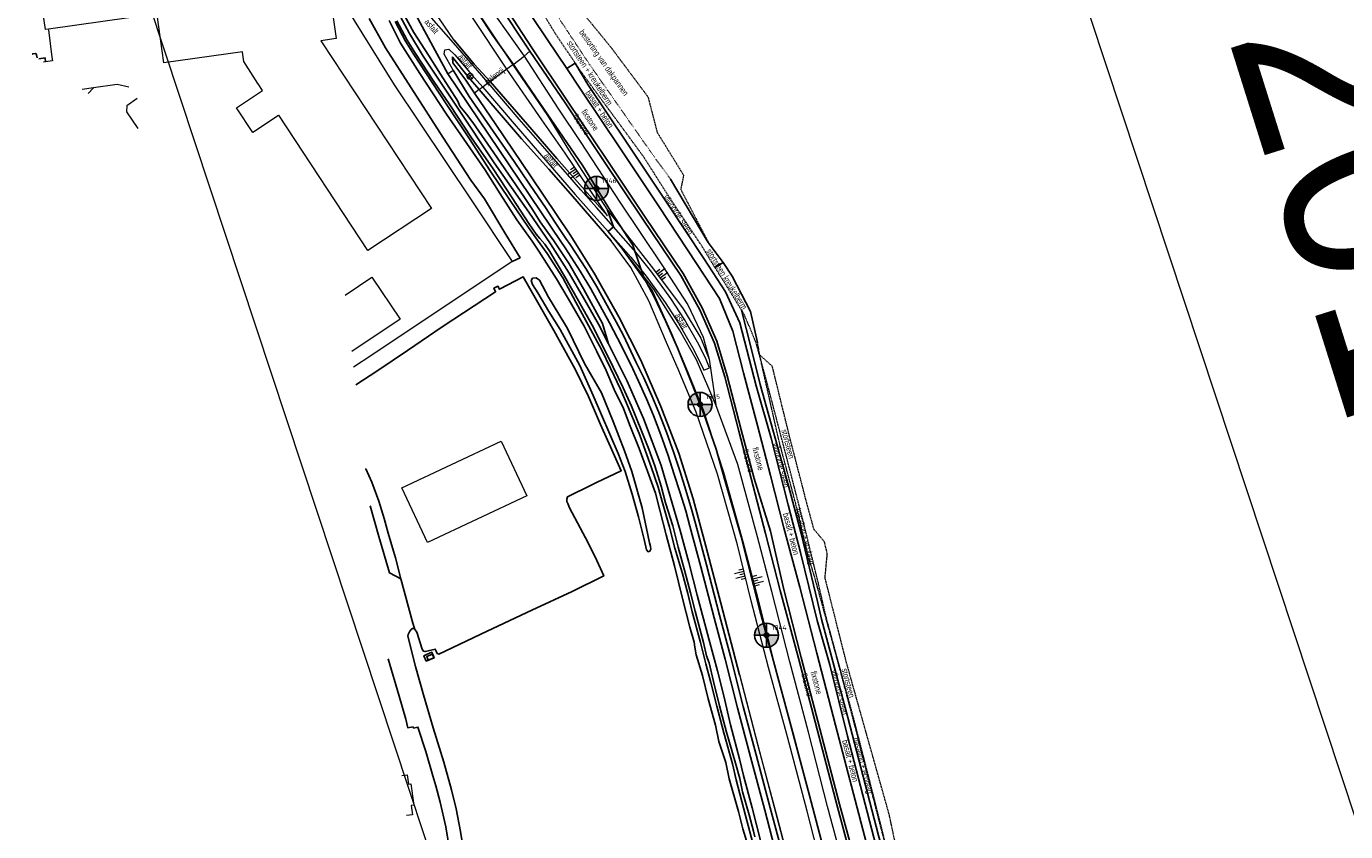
# Model space of a CAD drawing. Header units: metres. Extents: x 62183 to 64315, y 386037 to 389216.
# Tile 16 of 21: x 62299 to 62848, y 388468 to 388803. Entities that reach past the tile are written whole.
import ezdxf
from ezdxf.enums import TextEntityAlignment as Align

# ---------------------------------------------------------------- set-up
doc = ezdxf.new("R2010")
doc.units = ezdxf.units.M
for name, pattern in [('DOT', [0.25, 0, -0.25]), ('HIDDEN', [0.375, 0.25, -0.125]), ('PHANTOM2', [1.25, 0.625, -0.125, 0.125, -0.125, 0.125, -0.125])]:
    doc.linetypes.add(name, pattern=pattern)
doc.layers.get('0').update_dxf_attribs({"linetype": 'CONTINUOUS'})
for name, color, linetype in [('0 @ 0.5', 7, 'CONTINUOUS'), ('0 @ 1', 7, 'CONTINUOUS'), ('0 @ 5', 7, 'CONTINUOUS'), ('BS-BINNENKRUINLIJN-KPN', 253, 'CONTINUOUS'), ('BS-INSTEEK-SLOOT-KPN', 253, 'CONTINUOUS'), ('BS-OVERIG-KPN', 253, 'CONTINUOUS'), ('BS-SCHEIDINGSLIJN-TALUDBEKL', 253, 'CONTINUOUS'), ('BS-STORTSTEENLIJN', 253, 'CONTINUOUS'), ('BS-VLAKAFSLUITING', 253, 'CONTINUOUS'), ('BS-WATERLIJN-KPN', 253, 'CONTINUOUS'), ('THEORETISCHE_NULLIJN', 1, 'CONTINUOUS')]:
    doc.layers.add(name, color=color, linetype=linetype)
for name, color, linetype, lineweight in [('BS-BEBOUWING', 253, 'CONTINUOUS', 0), ('BS-Dijkpaal', 2, 'CONTINUOUS', 25), ('BS-Dijkpaalnr', 6, 'CONTINUOUS', 25), ('BS-KANT-KREUKELBERM', 35, 'PHANTOM2', 0), ('BS-KANT-VERHARDING', 253, 'CONTINUOUS', 0), ('BS-KRUINLIJN', 253, 'CONTINUOUS', 0), ('BS-OVERIGE-TEKSTEN', 253, 'CONTINUOUS', 0), ('BS-PERKOENRIJ', 203, 'DOT', 5), ('BS-RASTER', 253, 'RASTER', 0), ('BS-TEENLIJN', 1, 'CONTINUOUS', 0), ('BS-TEENSCHOT-GECONSTRUEERD', 11, 'HIDDEN', 13), ('BS-TUSSENBERM', 253, 'CONTINUOUS', 0), ('BS-VERKEERSBORD-BEHEER-WK', 253, 'CONTINUOUS', 0), ('BS-ZANDLIJN', 2, 'HIDDEN', 20), ('TB-SNIJLIJNEN', 1, 'CONTINUOUS', 15), ('TL-3.5mm Tekst', 3, 'CONTINUOUS', 35)]:
    doc.layers.add(name, color=color, linetype=linetype, lineweight=lineweight)
doc.styles.add('ISO', font='isocp.shx', dxfattribs={"height": 2.5})
doc.styles.add('StagCAD', font='StagCAD.ttf')
doc.linetypes.add('RASTER', pattern='A,3,-2,[200,RASTER,S=0.75,R=0,X=0,Y=0],-2,3', length=10)

# ---------------------------------------------------------------- blocks, each defined once
blk = doc.blocks.new('17', base_point=(65397.449219, 405320.3125))
at = {"layer": 'BS-VERKEERSBORD-BEHEER-WK'}
blk.add_lwpolyline([(65397.292969, 405319.84375), (65397.167969, 405319.90625), (65397.042969, 405320.03125), (65396.980469, 405320.15625), (65396.949219, 405320.28125), (65396.949219, 405320.34375), (65396.980469, 405320.46875), (65397.042969, 405320.59375), (65397.167969, 405320.71875), (65397.292969, 405320.78125), (65397.417969, 405320.8125), (65397.480469, 405320.8125), (65397.605469, 405320.78125), (65397.730469, 405320.71875), (65397.855469, 405320.59375), (65397.917969, 405320.46875), (65397.949219, 405320.34375), (65397.949219, 405320.28125), (65397.917969, 405320.15625), (65397.855469, 405320.03125), (65397.730469, 405319.90625), (65397.605469, 405319.84375), (65397.480469, 405319.8125), (65397.417969, 405319.8125)], close=True, dxfattribs=at)
for points in [[(65397.792969, 405320.65625), (65397.105469, 405319.96875)], [(65397.105469, 405320.65625), (65397.792969, 405319.96875)]]:
    blk.add_lwpolyline(points, dxfattribs=at)
blk = doc.blocks.new('dijkpaal')
at = {"layer": 'BS-Dijkpaal'}
h = blk.add_hatch(color=256, dxfattribs=at)
h.paths.add_polyline_path([(0, 0), (0, 1, 0.414214), (-1, 0)])
h.paths.add_polyline_path([(1, 0), (0, 0), (0, -1, 0.414214)])
for p, q in [((-1, 0), (1, 0)), ((0, -1), (0, 1))]:
    blk.add_line(p, q, dxfattribs=at)
blk.add_circle((0, 0), 1, dxfattribs=at)
blk = doc.blocks.new('*U300')
at = {"layer": '0 @ 0.5', "xscale": 0.5, "yscale": 0.5, "zscale": 0.5}
blk.add_blockref('dijkpaal', (62536.102, 388735.974), dxfattribs=at)
at = {"layer": '0 @ 1'}
blk.add_blockref('dijkpaal', (62536.102, 388735.974), dxfattribs=at)
at = {"layer": '0 @ 5', "xscale": 5, "yscale": 5, "zscale": 5}
blk.add_blockref('dijkpaal', (62536.102, 388735.974), dxfattribs=at)
blk = doc.blocks.new('*U304')
at = {"layer": '0 @ 0.5', "xscale": 0.5, "yscale": 0.5, "zscale": 0.5}
blk.add_blockref('dijkpaal', (62606.814, 388550.078), dxfattribs=at)
at = {"layer": '0 @ 1'}
blk.add_blockref('dijkpaal', (62606.814, 388550.078), dxfattribs=at)
at = {"layer": '0 @ 5', "xscale": 5, "yscale": 5, "zscale": 5}
blk.add_blockref('dijkpaal', (62606.814, 388550.078), dxfattribs=at)
blk = doc.blocks.new('*U305')
at = {"layer": '0 @ 0.5', "xscale": 0.5, "yscale": 0.5, "zscale": 0.5}
blk.add_blockref('dijkpaal', (62579.161, 388646.122), dxfattribs=at)
at = {"layer": '0 @ 1'}
blk.add_blockref('dijkpaal', (62579.161, 388646.122), dxfattribs=at)
at = {"layer": '0 @ 5', "xscale": 5, "yscale": 5, "zscale": 5}
blk.add_blockref('dijkpaal', (62579.161, 388646.122), dxfattribs=at)
blk = doc.blocks.new('S03')
at = {"color": 0}
for p, q in [((-2.01, 0), (-2.01, -2.01)), ((-1, 0), (-1, -4.01)), ((0, 0), (0, -2.01)), ((1, 0), (1, -4.01)), ((2.01, 0), (2.01, -2.01))]:
    blk.add_line(p, q, dxfattribs=at)
blk = doc.blocks.new('S04')
at = {"color": 0}
for p, q in [((-2.01, 0), (-2.01, 2.01)), ((-1, 0), (-1, 4.01)), ((0, 0), (0, 2.01)), ((1, 0), (1, 4.01)), ((2.01, 0), (2.01, 2.01))]:
    blk.add_line(p, q, dxfattribs=at)

msp = doc.modelspace()

# ---------------------------------------------------------------- linework, layer by layer
at = {"layer": 'BS-BEBOUWING'}
for points in [[(62353.29, 388808.65, 0), (62308.09, 388802.24, 0), (62306.83, 388802.06, 0), (62303.86, 388822.61, 0)], [(62425.04, 388818.08, 0), (62427.82, 388798.3, 0), (62421.43, 388797.4, 0), (62421.7, 388796.94, 0), (62467.41, 388727.6, 0), (62441, 388710.19, 0), (62403.93, 388766.42, 0), (62403.81, 388766.35, 0), (62393.12, 388759.3, 0), (62386.37, 388769.54, 0), (62397.18, 388776.66, 0), (62395.29, 388779.53, 0), (62395.24, 388779.61, 0), (62389.42, 388788.82, 0), (62388.9, 388792.69, 0), (62388.88, 388792.82, 0), (62356.16, 388788.22, 0), (62353.36, 388808.14, 0)], [(62431.53, 388691.62, 0), (62442.66, 388699.08, 0), (62454.4, 388681.57, 0)], [(62454.4, 388681.57, 0), (62434.3, 388668.1, 0)], [(62455.11, 388491.74, 0), (62457.37, 388492.04, 0), (62457.89, 388488.15, 0), (62458.93, 388488.28, 0), (62460.1, 388479.41, 0), (62459.07, 388479.27, 0), (62459.58, 388475.38, 0), (62457.08, 388475.05, 0)]]:
    msp.add_polyline3d(points, dxfattribs=at)
msp.add_polyline3d([(62465.78, 388588.62, 0), (62455.09, 388611.4, 0), (62496.46, 388630.81, 0), (62507.14, 388608.03, 0)], close=True, dxfattribs=at)
at = {"layer": 'BS-BINNENKRUINLIJN-KPN'}
msp.add_polyline3d([(62541.14, 388671.28, 0), (62538.61, 388679.72, 0), (62530.74, 388694.2, 0), (62524.71, 388704.57, 0), (62518.36, 388714.2, 0), (62512.67, 388722.05, 0), (62509.49, 388727.16, 0), (62506.08, 388732.21, 0), (62494.64, 388748.95, 0), (62484.7, 388763.44, 0), (62482.07, 388766.87, 0), (62479.26, 388770.16, 0), (62478.45, 388772.33, 0), (62471.21, 388783.53, 0), (62466.15, 388791.38, 0), (62460.16, 388800.84, 0), (62456.39, 388807.63, 0)], dxfattribs=at)
at = {"layer": 'BS-INSTEEK-SLOOT-KPN'}
for points in [[(62449.8, 388805.81, 0), (62454.51, 388796.46, 0), (62462.57, 388783.85, 0), (62473.65, 388766.93, 0), (62482.18, 388754.61, 0), (62489.64, 388743.88, 0), (62495.98, 388733.66, 0), (62502.96, 388722.91, 0), (62509.38, 388713.97, 0), (62512.1, 388709.86, 0), (62519.39, 388698.32, 0), (62524.34, 388690.12, 0), (62530.91, 388678.66, 0)], [(62536.86, 388679.48, 0), (62530.63, 388690.52, 0), (62524.75, 388700.66, 0), (62516.92, 388712.94, 0), (62507.89, 388726.09, 0), (62493.52, 388746.57, 0), (62478.09, 388769.73, 0), (62464.01, 388791.03, 0), (62458.35, 388800.37, 0), (62454.46, 388807.65, 0)], [(62599.05, 388462.77, 0), (62596.94, 388469.61, 0), (62595.16, 388476.82, 0), (62591.32, 388490.4, 0), (62589.87, 388497.09, 0), (62586.94, 388505.86, 0), (62585.6, 388512.67, 0), (62582.56, 388523.61, 0), (62580.16, 388533.36, 0), (62577.56, 388541.93, 0), (62576.96, 388545.14, 0), (62576.67, 388547.22, 0), (62574.89, 388553.51, 0), (62571.88, 388565.36, 0), (62568.55, 388578.9, 0), (62565.1, 388591.89, 0), (62562.41, 388602.1, 0), (62560.58, 388609.2, 0), (62557.36, 388618.34, 0), (62553.88, 388627.82, 0), (62550.11, 388637.06, 0), (62547.28, 388644.49, 0), (62543.44, 388652.31, 0), (62540.12, 388660.29, 0), (62536.28, 388668.08, 0), (62530.91, 388678.66, 0)], [(62536.86, 388679.48, 0), (62541.14, 388671.28, 0), (62548.8, 388655.75, 0), (62555.65, 388640.25, 0), (62559.24, 388630.76, 0), (62562.93, 388620.64, 0), (62565.91, 388610.74, 0), (62570.85, 388593.62, 0), (62574.52, 388580.4, 0), (62578.02, 388566.78, 0), (62582.82, 388548.56, 0), (62586.48, 388535.31, 0), (62589.09, 388524.88, 0), (62591.89, 388512.88, 0), (62595.56, 388498.7, 0), (62597.29, 388491.77, 0), (62600.82, 388478.29, 0), (62604.5, 388464.1, 0)]]:
    msp.add_polyline3d(points, dxfattribs=at)
at = {"layer": 'BS-KANT-KREUKELBERM'}
msp.add_polyline3d([(62662.07, 388440.84, 0), (62653.4, 388474, 0), (62644.57, 388508.74, 0), (62636.79, 388538.12, 0), (62627.21, 388573.02, 0), (62623.84, 388584.37, 0), (62618.97, 388604.85, 0), (62611.76, 388631.96, 0), (62603.99, 388666.66, 0), (62603.11, 388671.91, 0)], dxfattribs=at)
at = {"layer": 'BS-KANT-VERHARDING'}
msp.add_polyline3d([(62474.21, 388783.71, 0), (62476.45, 388785.16, 0), (62472.68, 388791.76, 0), (62473.06, 388793.59, 0), (62474.68, 388793.93, 0), (62477.19, 388791.6, 0), (62484.15, 388783.43, 0), (62488.75, 388778.14, 0), (62501.86, 388762.88, 0), (62515.05, 388747.6, 0), (62527.28, 388733.44, 0), (62533.83, 388726.01, 0), (62540.89, 388718.09, 0), (62550.32, 388707.44, 0), (62556.79, 388699.51, 0), (62564.68, 388688.48, 0), (62570.23, 388679.89, 0), (62576, 388669.78, 0), (62579.25, 388663.61, 0), (62580.72, 388660.3, 0), (62583.13, 388661.35, 0), (62581.65, 388664.75, 0), (62578.62, 388670.99, 0), (62572.74, 388681.44, 0), (62567.08, 388690.13, 0), (62559.12, 388701.19, 0), (62552.45, 388709.43, 0), (62543.17, 388719.96, 0), (62536.07, 388728.05, 0), (62529.64, 388735.37, 0), (62517.52, 388749.25, 0), (62503.99, 388764.83, 0), (62491.04, 388779.86, 0), (62486.55, 388784.99, 0), (62476.67, 388796.48, 0), (62464.39, 388810.4, 0)], dxfattribs=at)
at = {"layer": 'BS-KRUINLIJN'}
for points in [[(62540.72, 388724.6, 0), (62523.03, 388750.59, 0), (62513.41, 388764.45, 0), (62498.77, 388785.63, 0), (62484.52, 388807.09, 0), (62467.63, 388832.22, 0), (62450.47, 388861.72, 0), (62438.19, 388883.19, 0), (62415.77, 388916.7, 0), (62400.31, 388940.16, 0), (62384.89, 388963.04, 0), (62364.52, 388994.51, 0)], [(62397.66, 388950.31, 0), (62403.09, 388941.17, 0), (62418.27, 388918.59, 0), (62441.74, 388882.41, 0), (62453.46, 388862.01, 0), (62470.56, 388833.44, 0), (62487.38, 388808.15, 0), (62501.24, 388787.44, 0), (62515.75, 388766.33, 0), (62524.4, 388752.08, 0), (62540.7, 388726.99, 0), (62559.87, 388702.37, 0), (62572.12, 388685.92, 0), (62579.43, 388673.66, 0), (62582.97, 388664.97, 0)], [(62632.24, 388443.92, 0), (62623.72, 388476.89, 0), (62615.56, 388507.79, 0), (62607.57, 388536.63, 0), (62600.44, 388564.42, 0), (62594.72, 388587.76, 0), (62586.44, 388617.13, 0), (62577.49, 388642.91, 0), (62570.09, 388660.85, 0), (62565.26, 388671.92, 0), (62557.88, 388689.18, 0), (62550.39, 388703.01, 0), (62542.24, 388714.11, 0)], [(62634.73, 388445.35, 0), (62626.38, 388477.48, 0), (62618.15, 388508.5, 0), (62610.48, 388537.2, 0), (62603.3, 388565.25, 0), (62597.09, 388588.94, 0), (62589.04, 388617.78, 0), (62580.6, 388643.7, 0), (62573.43, 388661.38, 0), (62567.49, 388675.42, 0), (62559.23, 388693.7, 0), (62546.59, 388711.1, 0)]]:
    msp.add_polyline3d(points, dxfattribs=at)
at = {"layer": 'BS-OVERIG-KPN'}
for points in [[(62500.95, 388705.6, 0), (62504.3, 388707.12, 0), (62498.31, 388716.85, 0), (62489.47, 388731.61, 0), (62483.82, 388739.42, 0), (62472.19, 388757.32, 0), (62458.96, 388777.81, 0), (62448.27, 388794.53, 0), (62441.49, 388806.73, 0)], [(62301.39, 388791.8, 0), (62301.42, 388791.84, 0), (62301.6, 388791.98, 0), (62302.74, 388792.1, 0), (62302.86, 388792.09, 0), (62303.02, 388791.92, 0), (62303.2, 388791.62, 0), (62303.48, 388790.33, 0)], [(62304.15, 388789.86, 0), (62306.69, 388790.29, 0), (62306.92, 388788.58, 0)], [(62541.46, 388680.11, 0), (62533.7, 388694.22, 0), (62529.25, 388701.59, 0), (62523, 388711.22, 0), (62521.22, 388713.84, 0), (62474.21, 388783.71, 0)], [(62476.45, 388785.16, 0), (62483.19, 388774.23, 0), (62494.29, 388758, 0), (62501.83, 388747.2, 0), (62508.21, 388737.79, 0), (62515.11, 388727.62, 0), (62518.67, 388722.26, 0), (62523.32, 388715.21, 0), (62525.13, 388712.6, 0), (62531.63, 388702.71, 0), (62536.06, 388695.29, 0), (62544.31, 388680.5, 0)], [(62326.81, 388777.78, 0), (62324.58, 388775.48, 0)], [(62457.41, 388668.58, 0), (62471.9, 388678.46, 0), (62494.12, 388692.95, 0), (62493.41, 388694.46, 0), (62495.11, 388695.3, 0), (62495.81, 388694, 0), (62505.53, 388699.21, 0), (62518.29, 388676.93, 0)], [(62524.07, 388677.73, 0), (62522.85, 388679.73, 0), (62516.1, 388690.8, 0), (62512.34, 388697.87, 0), (62511.01, 388698.82, 0), (62509.51, 388698.62, 0), (62508.98, 388697.64, 0), (62509.53, 388696.01, 0), (62511.72, 388692.54, 0), (62516.29, 388684.84, 0), (62521.02, 388677.31, 0)], [(62465.02, 388543.29, 0), (62469, 388544.27, 0), (62469.84, 388542.49, 0), (62470.51, 388542.24, 0), (62490.63, 388551.85, 0), (62509.17, 388560.49, 0), (62525.93, 388568.33, 0), (62539.12, 388574.8, 0), (62536.3, 388581.13, 0), (62532.65, 388588.59, 0), (62524.9, 388603.03, 0), (62524.1, 388604.89, 0), (62523.74, 388605.78, 0), (62523.71, 388606.77, 0), (62524.02, 388607.63, 0), (62534.45, 388612.82, 0), (62536.1, 388613.63, 0), (62546.39, 388618.53, 0), (62542.97, 388625.97, 0), (62537.73, 388637.73, 0), (62532.79, 388649.41, 0), (62527.26, 388660.83, 0), (62518.29, 388676.93, 0)], [(62521.02, 388677.31, 0), (62529.1, 388662.26, 0), (62534.65, 388649.87, 0), (62545.12, 388625.73, 0), (62548.03, 388618.15, 0), (62550.9, 388608.74, 0), (62553.53, 388599.33, 0), (62555.86, 388589.91, 0), (62556.92, 388585.65, 0), (62557.55, 388584.83, 0), (62558.3, 388585.06, 0), (62558.65, 388585.93, 0), (62558.55, 388587.04, 0), (62558.14, 388588.58, 0)], [(62558.14, 388588.58, 0), (62555.13, 388603.08, 0), (62550.78, 388618.23, 0), (62547.75, 388626.84, 0), (62543.06, 388639.08, 0), (62538.17, 388650.87, 0), (62531.08, 388663.19, 0), (62524.07, 388677.73, 0)], [(62611.15, 388458.04, 0), (62606.09, 388477.38, 0), (62600.22, 388499.45, 0), (62594.78, 388519.93, 0), (62589.57, 388540.16, 0), (62585.04, 388557.38, 0), (62579.44, 388578.57, 0), (62574.93, 388595.45, 0), (62573.19, 388601.83, 0), (62570.78, 388609.69, 0), (62568.39, 388616.99, 0), (62565.88, 388624.81, 0), (62562.85, 388633.47, 0), (62559.81, 388641.49, 0), (62556.95, 388648.42, 0), (62553.57, 388655.84, 0), (62550.36, 388662.66, 0), (62544.88, 388673.62, 0), (62541.46, 388680.11, 0)], [(62613.64, 388458.73, 0), (62608.36, 388478.27, 0), (62602.56, 388500.37, 0), (62597.16, 388520.47, 0), (62592.01, 388540.84, 0), (62587.22, 388558.46, 0), (62581.78, 388579.36, 0), (62577.25, 388596.53, 0), (62575.64, 388602.59, 0), (62573.23, 388610.43, 0), (62570.94, 388618.05, 0), (62568.32, 388625.91, 0), (62565.19, 388634.52, 0), (62561.97, 388642.7, 0), (62559.08, 388649.65, 0), (62555.74, 388657.13, 0), (62552.5, 388663.86, 0), (62547.28, 388674.79, 0), (62544.31, 388680.5, 0)], [(62457.41, 388668.58, 0), (62445.14, 388660.23, 0), (62435.93, 388654.28, 0)], [(62454.75, 388573.52, 0), (62452.42, 388582.34, 0), (62451.64, 388585.05, 0), (62449.42, 388592.55, 0), (62447.71, 388598.59, 0), (62445.57, 388605.87, 0), (62442.61, 388613.76, 0), (62440.12, 388619.27, 0), (62440.05, 388619.38, 0)], [(62441.88, 388603.87, 0), (62445.57, 388591.24, 0), (62450.01, 388576.03, 0), (62454.75, 388573.52, 0), (62459.65, 388555.15, 0), (62460.33, 388552.93, 0), (62459.57, 388552.94, 0), (62458.95, 388552.42, 0), (62458.49, 388551.84, 0), (62457.81, 388550.4, 0), (62457.62, 388549.74, 0)], [(62465.02, 388543.29, 0), (62464.71, 388543.26, 0), (62464.12, 388543.48, 0), (62463.64, 388544.35, 0), (62461.32, 388551.36, 0), (62460.71, 388552.34, 0), (62460.33, 388552.93, 0)], [(62481.16, 388458.35, 0), (62479.57, 388468.42, 0), (62477.75, 388477.82, 0), (62475.74, 388485.83, 0), (62472.56, 388497.32, 0), (62468.17, 388511.53, 0), (62464.16, 388525.24, 0), (62460.76, 388537.09, 0), (62457.62, 388549.74, 0)], [(62474.98, 388461.06, 0), (62473.44, 388470.33, 0), (62471.1, 388480.67, 0), (62469.3, 388487.38, 0), (62468.06, 388491.67, 0), (62465.15, 388501.78, 0), (62461.82, 388511.91, 0), (62460, 388511.48, 0), (62459.79, 388511.97, 0), (62457.6, 388511.61, 0), (62456.84, 388515.11, 0), (62453.95, 388524.81, 0), (62449.39, 388540.21, 0)]]:
    msp.add_polyline3d(points, dxfattribs=at)
for points in [[(62465.43, 388542.12, 0), (62467.53, 388543.01, 0), (62468.51, 388540.69, 0), (62465.25, 388539.31, 0), (62464.27, 388541.59, 0)], [(62467.81, 388542.19, 0), (62468.41, 388540.68, 0), (62466.09, 388539.75, 0), (62465.48, 388541.26, 0)]]:
    msp.add_polyline3d(points, close=True, dxfattribs=at)
at = {"layer": 'BS-PERKOENRIJ'}
msp.add_polyline3d([(62566.88, 388739.87, 0), (62558.71, 388751.1, 0), (62533.1, 388787.73, 0), (62522.78, 388803.3, 0), (62510.63, 388821.47, 0)], dxfattribs=at)
at = {"layer": 'BS-RASTER'}
for points in [[(62301.94, 388906.16, 0), (62333.05, 388912.27, 0), (62368.36, 388918.28, 0), (62380.61, 388900.05, 0), (62394.4, 388879.66, 0), (62408.35, 388856.89, 0), (62416.92, 388841.39, 0), (62427.32, 388822.3, 0), (62428.98, 388816.27, 0), (62451.93, 388779.1, 0), (62484.19, 388730.77, 0), (62500.95, 388705.6, 0), (62442.64, 388666.55, 0)], [(62308.13, 388801.94, 0), (62309.59, 388790.65, 0)], [(62501.24, 388787.44, 0), (62505.95, 388790.97, 0), (62508.43, 388793.12, 0)], [(62309.59, 388790.65, 0), (62309.85, 388789, 0), (62306.92, 388788.58, 0), (62306.12, 388788.47, 0)], [(62501.24, 388787.44, 0), (62498.77, 388785.63, 0), (62491.85, 388780.42, 0), (62491.67, 388780.28, 0), (62491.04, 388779.86, 0), (62488.75, 388778.14, 0), (62487.57, 388777.26, 0), (62487.35, 388777.07, 0), (62485.28, 388775.61, 0)], [(62341.52, 388778.08, 0), (62336.72, 388779.17, 0), (62326.81, 388777.78, 0), (62322.17, 388777.18, 0)], [(62620.11, 388440.45, 0), (62611.36, 388473.69, 0), (62603.29, 388504.28, 0), (62595.66, 388533.6, 0), (62587.8, 388563.42, 0), (62581.55, 388587.13, 0), (62576.39, 388606.81, 0), (62570.3, 388625.79, 0), (62562.93, 388645.22, 0), (62554.53, 388664.55, 0), (62545.4, 388682.56, 0), (62535.1, 388700.8, 0), (62525.11, 388716.65, 0), (62508.66, 388741.23, 0), (62494.26, 388762.55, 0), (62485.3, 388775.62, 0)], [(62620.11, 388440.45, 0), (62611.36, 388473.69, 0), (62603.29, 388504.28, 0), (62595.66, 388533.6, 0), (62587.8, 388563.42, 0), (62581.55, 388587.13, 0), (62576.39, 388606.81, 0), (62570.3, 388625.79, 0), (62562.93, 388645.22, 0), (62554.53, 388664.55, 0), (62545.4, 388682.56, 0), (62535.1, 388700.8, 0), (62525.11, 388716.65, 0), (62508.66, 388741.23, 0), (62494.26, 388762.55, 0), (62485.3, 388775.62, 0)], [(62344.96, 388773.32, 0), (62340.73, 388770.29, 0), (62340.55, 388767.85, 0), (62345.33, 388760.88, 0)], [(62442.64, 388666.55, 0), (62435.07, 388661.63, 0)]]:
    msp.add_polyline3d(points, dxfattribs=at)
at = {"layer": 'BS-SCHEIDINGSLIJN-TALUDBEKL'}
for points in [[(62494.3, 388814.22, 0), (62508.43, 388793.12, 0), (62523, 388771.52, 0), (62539.54, 388746.71, 0), (62555.09, 388723.54, 0), (62571.2, 388699.69, 0), (62579.11, 388685.52, 0), (62585.17, 388671.55, 0), (62589.42, 388657.54, 0), (62595.29, 388634.94, 0), (62600.42, 388615.29, 0), (62606.37, 388592.46, 0), (62612.54, 388568.76, 0), (62620.11, 388540.56, 0), (62627.91, 388510.92, 0), (62636.26, 388479.06, 0), (62644.04, 388449.6, 0)], [(62651.54, 388451.22, 0), (62643.74, 388481.43, 0), (62635.46, 388512.73, 0), (62627.79, 388542.58, 0), (62620.62, 388570.1, 0), (62614.02, 388594.75, 0), (62608.51, 388616.56, 0), (62603.08, 388637.36, 0), (62597.27, 388659.27, 0), (62592.81, 388676.57, 0), (62587.19, 388690.14, 0), (62577.65, 388704.78, 0), (62562.17, 388728.27, 0), (62546.09, 388752.4, 0), (62529.4, 388777.22, 0), (62523.71, 388785.8, 0), (62515.73, 388797.85, 0), (62502.41, 388817.82, 0)], [(62645.3, 388449.96, 0), (62637.13, 388479.75, 0), (62628.94, 388511.2, 0), (62621.26, 388540.85, 0), (62613.95, 388569.1, 0), (62608.41, 388593.44, 0), (62601.64, 388615.34, 0), (62596.33, 388635.53, 0), (62590.46, 388658.03, 0), (62586.19, 388672.39, 0), (62580.03, 388686.27, 0), (62572.2, 388700.55, 0), (62556.07, 388724.43, 0), (62540.24, 388748.17, 0), (62524.06, 388772.34, 0), (62509.51, 388794.11, 0), (62497.25, 388812.74, 0)], [(62540.72, 388724.6, 0), (62519.57, 388748.49, 0), (62509.23, 388760.54, 0), (62491.85, 388780.42, 0), (62485.2, 388787.63, 0), (62476.71, 388797.85, 0)], [(62595.64, 388533.59, 0), (62587.78, 388563.42, 0), (62581.53, 388587.12, 0), (62576.37, 388606.8, 0), (62570.28, 388625.78, 0), (62562.91, 388645.21, 0), (62554.51, 388664.54, 0), (62545.39, 388682.55, 0), (62535.08, 388700.79, 0), (62525.09, 388716.64, 0), (62508.64, 388741.22, 0), (62494.25, 388762.53, 0), (62485.28, 388775.61, 0), (62481.71, 388780.95, 0), (62476.28, 388788.18, 0), (62476.19, 388790.6, 0), (62482.65, 388782.44, 0), (62487.35, 388777.07, 0), (62504.9, 388756.54, 0), (62516.22, 388743.95, 0), (62526.25, 388732.58, 0), (62533.32, 388724.46, 0), (62542.24, 388714.11, 0)], [(62523.71, 388785.8, 0), (62527.24, 388788.09, 0)], [(62589.72, 388692.93, 0), (62580.68, 388706.8, 0), (62565.21, 388730.29, 0), (62549.13, 388754.42, 0), (62532.43, 388779.24, 0), (62527.24, 388788.09, 0)], [(62585.3, 388703.13, 0), (62588.8, 388705.16, 0), (62582.6, 388713.54, 0), (62566.88, 388739.87, 0)], [(62653.25, 388458.95, 0), (62640.44, 388508.04, 0), (62633.17, 388537.73, 0), (62627.91, 388556.26, 0), (62620.99, 388584.47, 0), (62615.84, 388604.38, 0), (62608.78, 388632.05, 0), (62602.57, 388653.9, 0), (62595.72, 388680.09, 0), (62589.72, 388692.93, 0)], [(62721.85, 388205.93, 0), (62719.84, 388213.37, 0), (62715.04, 388232.26, 0), (62708.34, 388257.76, 0), (62699.49, 388291.96, 0), (62690.74, 388325.38, 0), (62680.25, 388363.66, 0), (62673.78, 388390.49, 0), (62668.59, 388412.8, 0), (62655.41, 388459.51, 0), (62653.44, 388466.84, 0), (62640.62, 388515.93, 0), (62629.69, 388556.77, 0), (62628.09, 388564.15, 0), (62621.17, 388592.36, 0), (62616.02, 388612.27, 0), (62604.16, 388654.44, 0), (62600.24, 388670.04, 0), (62596.46, 388685.27, 0)]]:
    msp.add_polyline3d(points, dxfattribs=at)
at = {"layer": 'BS-STORTSTEENLIJN'}
msp.add_polyline3d([(62588.8, 388705.16, 0), (62592.57, 388699.46, 0), (62600.16, 388684.76, 0), (62603.11, 388671.91, 0)], dxfattribs=at)
at = {"layer": 'BS-TEENLIJN'}
for points in [[(62476.71, 388797.85, 0), (62467.23, 388811.74, 0), (62453.75, 388833.13, 0), (62438.45, 388859.9, 0), (62421.75, 388887.7, 0), (62400.59, 388920.72, 0), (62384.74, 388944.64, 0), (62376, 388957.48, 0), (62363.48, 388975.98, 0)], [(62595.64, 388533.59, 0), (62603.27, 388504.27, 0), (62611.34, 388473.69, 0), (62620.09, 388440.44, 0), (62624.83, 388422.6, 0), (62632.98, 388391.43, 0), (62638.69, 388369.71, 0), (62647.23, 388337.36, 0), (62650.39, 388328.55, 0), (62656.58, 388304.69, 0), (62664.73, 388273.79, 0), (62672.03, 388245.95, 0), (62678.41, 388221.12, 0), (62684.2, 388202.86, 0), (62691.28, 388188.52, 0), (62699.81, 388174.66, 0), (62708.65, 388163.48, 0), (62716.02, 388156.1, 0), (62722.55, 388150.35, 0), (62726.98, 388146.81, 0), (62732.96, 388141.74, 0), (62744.73, 388132.4, 0)]]:
    msp.add_polyline3d(points, dxfattribs=at)
at = {"layer": 'BS-TEENSCHOT-GECONSTRUEERD'}
msp.add_polyline3d([(62657.19, 388459.98, 0), (62651.15, 388484.04, 0), (62643.18, 388515.16, 0), (62631.7, 388557.33, 0), (62628.37, 388571.74, 0), (62622.46, 388596, 0), (62614.92, 388625.13, 0), (62606.96, 388655.45, 0), (62602.44, 388671.91, 0), (62597.55, 388683.5, 0), (62588.6, 388697.98, 0), (62585.3, 388703.13, 0), (62579.7, 388712.37, 0), (62565.84, 388733.14, 0), (62555.71, 388749.1, 0), (62529.34, 388784.95, 0), (62527.24, 388788.09, 0), (62518.92, 388800.46, 0), (62500.14, 388831.56, 0)], dxfattribs=at)
at = {"layer": 'BS-TUSSENBERM'}
for points in [[(62437.51, 388900.64, 0), (62473.99, 388838.03, 0), (62491.02, 388812.01, 0), (62505.95, 388790.97, 0), (62519.96, 388769.41, 0), (62529.63, 388755.15, 0), (62545.79, 388730.31, 0), (62563.01, 388704.63, 0), (62574.05, 388687.49, 0), (62580.4, 388674.07, 0), (62582.97, 388664.97, 0), (62585.79, 388645.96, 0)], [(62640.67, 388447.57, 0), (62632.2, 388478.83, 0), (62624.34, 388509.79, 0), (62616.58, 388539.04, 0), (62609.02, 388568.31, 0), (62603.1, 388590.99, 0), (62594.84, 388621.06, 0), (62585.79, 388645.96, 0), (62577.63, 388664.6, 0), (62570.65, 388677.14, 0), (62560, 388694.07, 0), (62546.59, 388711.1, 0)]]:
    msp.add_polyline3d(points, dxfattribs=at)
at = {"layer": 'BS-VLAKAFSLUITING'}
for points in [[(62460.92, 388808.26, 0), (62474.21, 388783.71, 0)], [(62540.7, 388726.99, 0), (62543.17, 388719.96, 0), (62540.89, 388718.09, 0), (62546.59, 388711.1, 0)]]:
    msp.add_polyline3d(points, dxfattribs=at)
at = {"layer": 'BS-WATERLIJN-KPN'}
for points in [[(62532.8, 388678.93, 0), (62527.45, 388688.62, 0), (62522.03, 388698.77, 0), (62515.61, 388708.91, 0), (62511.59, 388714.47, 0), (62507.77, 388719.69, 0), (62499.92, 388731.4, 0), (62491.88, 388743.36, 0), (62483.29, 388756.54, 0), (62474.18, 388770.28, 0), (62467.76, 388780, 0), (62460.07, 388791.73, 0), (62456.68, 388797.28, 0), (62452.35, 388805.4, 0)], [(62453.07, 388805.76, 0), (62457.39, 388797.68, 0), (62460.76, 388792.16, 0), (62468.43, 388780.45, 0), (62475.02, 388770.81, 0), (62484.14, 388757.05, 0), (62493.05, 388744.12, 0), (62500.95, 388732.1, 0), (62507.92, 388721.43, 0), (62511.04, 388716.96, 0), (62512.52, 388715.17, 0), (62514.63, 388712.79, 0), (62516.73, 388709.72, 0), (62522.82, 388699.44, 0), (62528.54, 388689.2, 0), (62534.27, 388679.12, 0)], [(62601.54, 388462.04, 0), (62598.06, 388475.06, 0), (62594.22, 388489.95, 0), (62592.6, 388496.56, 0), (62589.1, 388509.46, 0), (62586.15, 388520.54, 0), (62583.64, 388530.47, 0), (62581.59, 388538.21, 0), (62579.34, 388547.04, 0), (62575.88, 388559.77, 0), (62574.14, 388567.41, 0), (62571.79, 388576.17, 0), (62568.72, 388586.37, 0), (62566.46, 388595.05, 0), (62563.73, 388604.75, 0), (62561.72, 388611.76, 0), (62558.81, 388620.18, 0), (62556.51, 388626.72, 0), (62554.05, 388633.3, 0), (62549.38, 388644.75, 0), (62546.08, 388652.42, 0), (62541.93, 388661.21, 0), (62538.25, 388668.66, 0), (62532.8, 388678.93, 0)], [(62534.27, 388679.12, 0), (62539.32, 388669.18, 0), (62542.96, 388661.67, 0), (62547.14, 388653.04, 0), (62550.66, 388645.41, 0), (62552.11, 388641.63, 0), (62555.33, 388633.79, 0), (62557.83, 388627.46, 0), (62560.29, 388620.58, 0), (62563.05, 388612.14, 0), (62564.84, 388605.17, 0), (62567.79, 388595.63, 0), (62570.04, 388586.79, 0), (62572.71, 388577.14, 0), (62575.25, 388567.8, 0), (62577.08, 388560.12, 0), (62579.1, 388552.69, 0), (62580.57, 388547.09, 0), (62581.89, 388541.51, 0), (62582.92, 388538.58, 0), (62584.72, 388530.91, 0), (62587.31, 388520.66, 0), (62590.16, 388509.74, 0), (62593.85, 388496.89, 0), (62595.65, 388490.5, 0), (62596.89, 388484.96, 0), (62599.58, 388475.41, 0), (62601.46, 388468.53, 0), (62601.94, 388466.22, 0)]]:
    msp.add_polyline3d(points, dxfattribs=at)
at = {"layer": 'BS-ZANDLIJN'}
for points in [[(62471.05, 388911.83, 0), (62471.09, 388911.68, 0), (62476.68, 388896.25, 0), (62486.24, 388881.73, 0), (62500.15, 388856.94, 0), (62512.35, 388831.69, 0), (62529.98, 388809.5, 0), (62542.19, 388794.56, 0), (62557.49, 388774.09, 0), (62561.31, 388759.35, 0), (62572.32, 388741.48, 0), (62571.12, 388735.59, 0), (62582.6, 388713.54, 0)], [(62665, 388441.7, 0), (62657.91, 388475.31, 0), (62648.33, 388509.34, 0), (62640.08, 388538.69, 0), (62631.17, 388573.95, 0), (62632.11, 388584, 0), (62630.94, 388588.92, 0), (62626.55, 388594.17, 0), (62623.28, 388606.17, 0), (62616.39, 388632.84, 0), (62609.21, 388662.02, 0), (62603.99, 388666.66, 0)]]:
    msp.add_polyline3d(points, dxfattribs=at)
at = {"layer": 'TB-SNIJLIJNEN'}
for points in [[(62650.22, 389083.09), (62930.26, 388236.65)], [(62298.95, 388966.87), (62623.29, 387986.52)]]:
    msp.add_lwpolyline(points, dxfattribs=at)
at = {"layer": 'THEORETISCHE_NULLIJN'}
msp.add_lwpolyline([(62637.28, 388435.51), (62624.67, 388483.36), (62615.25, 388518.85), (62604.03, 388560.37), (62596.25, 388591.06), (62589.51, 388614.57), (62585.83, 388627.44), (62580.69, 388642.21), (62574.94, 388656.91), (62569.78, 388669.67), (62564.91, 388680.67), (62560.1, 388690.92), (62555.85, 388698.9), (62551.14, 388712.42), (62541.86, 388726.6), (62530.34, 388745.34), (62510.77, 388774.09), (62500.81, 388788.5), (62493.03, 388799.54), (62486.74, 388809.09)], dxfattribs=at)

# ---------------------------------------------------------------- block references
for name in ['*U300', '*U305', '*U304']:
    msp.add_blockref(name, (0, 0))
at = {"layer": 'BS-KRUINLIJN'}
for name, p, rotation in [('S04', (62528.09, 388743.16), 124.2218343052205), ('S04', (62561.97, 388699.56), 306.6755061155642), ('S04', (62597.68, 388575.68), 103.779079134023), ('S03', (62601.38, 388572.58), 104.6703028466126)]:
    msp.add_blockref(name, p, dxfattribs=dict(at, rotation=rotation))
at = {"layer": 'BS-VERKEERSBORD-BEHEER-WK', "xscale": 2.5, "yscale": 2.5, "zscale": 2.5}
msp.add_blockref('17', (62483.52, 388782.62), dxfattribs=at)

# ---------------------------------------------------------------- texts
at = {"layer": 'BS-Dijkpaalnr', "style": 'ISO'}
for s, p in [('1346', (62538.44, 388738.22)), ('1345', (62581.5, 388648.37)), ('1344', (62609.15, 388552.32))]:
    msp.add_text(s, height=2, dxfattribs=at).set_placement(p)
at = {"layer": 'BS-OVERIGE-TEKSTEN', "width": 0.68}
for s, rotation, p in [('asfalt', 311.4211, (62467.55, 388803.4)), ('bestorting van dakpannen', 305.279, (62538.93, 388788.14)), ('stortsteen + kreukelberm', 303.4318, (62533.36, 388784.04)), ('asfalt', 310.4669, (62481.49, 388788.94)), ('palenrij', 37.0114, (62493.79, 388782.49)), ('basalt + beton', 303.9228, (62537.41, 388768.99)), ('fixstone', 303.6964, (62529.85, 388762.57)), ('fixstone', 303.7982, (62533.5, 388764.47)), ('asfalt', 310.7996, (62517.25, 388747.75)), ('vilvoorde steen', 304.0421, (62570.2, 388725.1)), ('stortsteen kreukelberm', 301.7235, (62590.36, 388698.31)), ('asfalt', 299.7253, (62571.43, 388680.87)), ('stortsteen', 284.9012, (62615.74, 388629.68)), ('fixstone', 284.7291, (62603.42, 388623.5)), ('vilvoorde steen', 283.7054, (62612.89, 388620.88)), ('fixstone', 284.6383, (62599.28, 388622.67)), ('basalt + beton', 284.6218, (62617.09, 388592.29)), ('basalton + ecolaag', 284.4684, (62622.55, 388591.12)), ('fixstone', 284.5099, (62627.6, 388530.34)), ('vilvoorde steen', 284.5027, (62637.19, 388526.36)), ('stortsteen', 284.8319, (62640.8, 388530.24)), ('fixstone', 284.7521, (62623.67, 388529.47)), ('basalt + beton', 284.4096, (62641.72, 388497.86)), ('basalton + ecolaag', 284.4684, (62646.68, 388495.8))]:
    msp.add_text(s, height=2.5, rotation=rotation, dxfattribs=at).set_placement(p, align=Align.MIDDLE)
at = {"layer": 'TL-3.5mm Tekst', "style": 'StagCAD', "width": 0.96}
msp.add_text('ZLRW-2014-01063', height=80, rotation=287.4477, dxfattribs=at).set_placement((62870.11, 388704.96), align=Align.MIDDLE)

doc.saveas('drawing.dxf')
